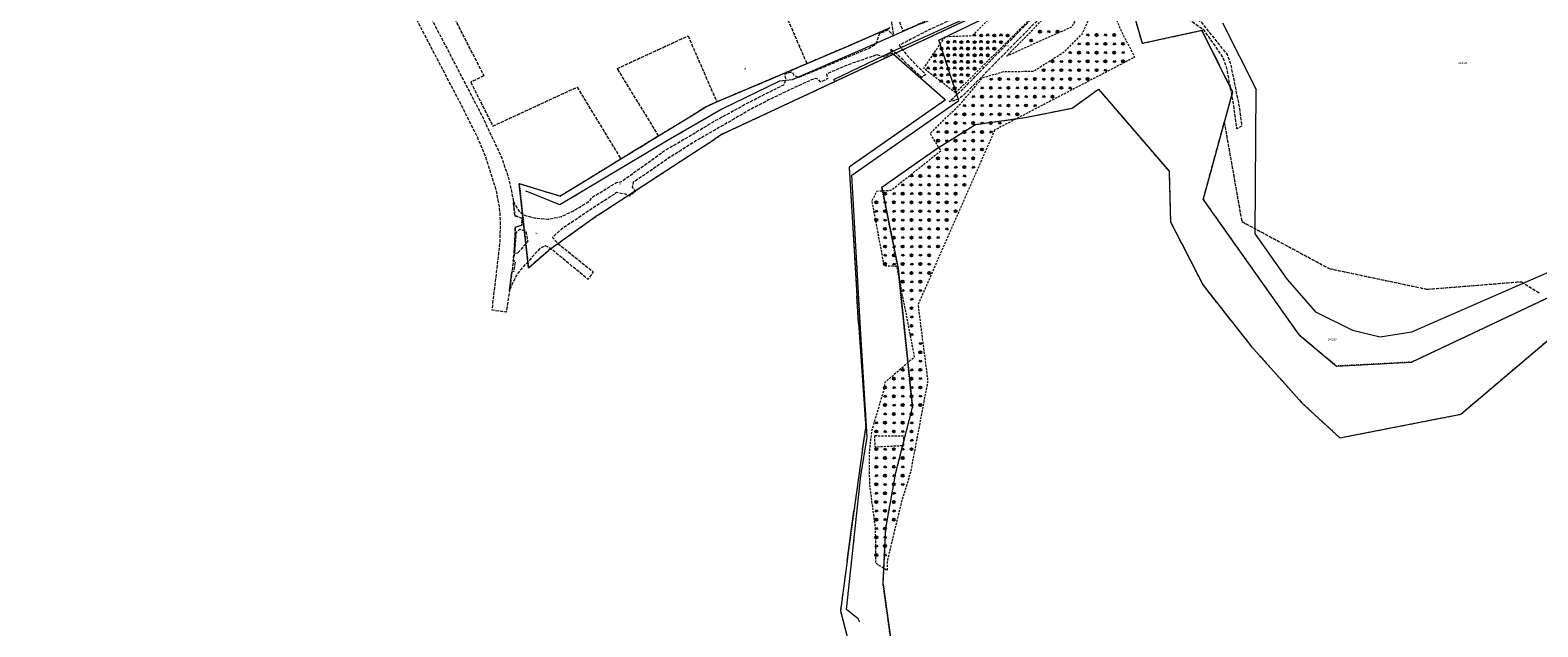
# Model space of a CAD drawing. Header units: metres. Extents: x 5550910 to 5553628, y 5952297 to 5957865.
# Tile 3 of 36: x 5551877 to 5552561, y 5953032 to 5953303. Entities that reach past the tile are written whole.
import ezdxf
from ezdxf.enums import TextEntityAlignment as Align

# ---------------------------------------------------------------- set-up
doc = ezdxf.new("R2010")
doc.units = ezdxf.units.M
for name, pattern in [('1.0_0.5', [1.5, 1, -0.5]), ('1.5_0.5', [2, 1.5, -0.5]), ('219-500', [0]), ('egkk-500', [2, 1.5, -0.5]), ('egug-500', [1, 0.5, -0.5])]:
    doc.linetypes.add(name, pattern=pattern)
doc.layers.get('0').update_dxf_attribs({"color": 2, "lineweight": 5})
doc.styles.get("Standard").update_dxf_attribs({"font": 'Working1250', "width": 0.75})

# ---------------------------------------------------------------- blocks, each defined once
blk = doc.blocks.new('OTZK1')
at = {"color": 0, "linetype": 'Continuous'}
blk.add_circle((0, 0), 0.5, dxfattribs=at)
blk = doc.blocks.new('OTZK3')
at = {"color": 0, "linetype": 'Continuous'}
for p, q in [((-0.5, -0.289), (0, 0.577)), ((0, 0.577), (0.5, -0.289))]:
    blk.add_line(p, q, dxfattribs=at)
blk = doc.blocks.new('OTZK2')
at = {"color": 0, "linetype": 'Continuous'}
blk.add_arc((0, 0), 0.5, 318.85, 221.162, dxfattribs=at)

msp = doc.modelspace()

# ---------------------------------------------------------------- linework, layer by layer
at = {"layer": '217-kontur klasyfikacyjny', "color": 92, "linetype": 'egkk-500', "lineweight": 18, "flags": 128}
for points in [[(5552050.36, 5953345.24), (5552082.74, 5953281.99)], [(5552371.27, 5953332.31), (5552381.51, 5953296.68)], [(5552229.46, 5953287.49), (5552215.9, 5953318.69)], [(5552164.2, 5953294.84), (5552175.45, 5953300.03)], [(5552175.45, 5953300.03), (5552188.48, 5953270.12)], [(5552381.51, 5953296.68), (5552408.59, 5953302.57)], [(5552408.59, 5953302.57), (5552422.56, 5953274.64)], [(5552143.34, 5953285.21), (5552162.07, 5953293.86)], [(5552162.07, 5953293.86), (5552164.2, 5953294.84)], [(5552162.11, 5953254.68), (5552143.34, 5953285.21)], [(5552209.31, 5953278.88), (5552229.46, 5953287.49)], [(5552082.74, 5953281.99), (5552076.84, 5953278.99)], [(5552076.84, 5953278.99), (5552086.81, 5953259.11)], [(5552188.48, 5953270.12), (5552209.31, 5953278.88)], [(5552106.85, 5953268.36), (5552125.1, 5953276.79)], [(5552125.1, 5953276.79), (5552144.97, 5953244.2)], [(5552422.56, 5953274.64), (5552418.8, 5953260.87)], [(5552086.81, 5953259.11), (5552106.85, 5953268.36)], [(5552418.8, 5953260.87), (5552426.75, 5953215.8)], [(5552144.97, 5953244.2), (5552162.11, 5953254.68)], [(5552426.75, 5953215.8), (5552466.42, 5953194.46)], [(5552466.42, 5953194.46), (5552510.92, 5953185.05)], [(5552510.92, 5953185.05), (5552553.61, 5953188.49)], [(5552553.61, 5953188.49), (5552561.68, 5953183.42)]]:
    msp.add_lwpolyline(points, dxfattribs=at)
at = {"layer": '218-kontur użytku gruntowego', "color": 3, "linetype": 'egug-500', "lineweight": 18, "flags": 128}
for points in [[(5552050.36, 5953345.24), (5552082.74, 5953281.99)], [(5552268.64, 5953291.82), (5552369.41, 5953338.78)], [(5552371.27, 5953332.31), (5552381.51, 5953296.68)], [(5552229.46, 5953287.49), (5552215.9, 5953318.69)], [(5552164.2, 5953294.84), (5552175.45, 5953300.03)], [(5552175.45, 5953300.03), (5552188.48, 5953270.12)], [(5552267.08, 5953303.71), (5552248.39, 5953295.54)], [(5552381.51, 5953296.68), (5552408.59, 5953302.57)], [(5552408.59, 5953302.57), (5552422.56, 5953274.64)], [(5552143.34, 5953285.21), (5552162.07, 5953293.86)], [(5552162.07, 5953293.86), (5552164.2, 5953294.84)], [(5552248.39, 5953295.54), (5552229.46, 5953287.49)], [(5552232.42, 5953274.87), (5552268.64, 5953291.82)], [(5552268.64, 5953291.82), (5552277.97, 5953283.61)], [(5552162.11, 5953254.68), (5552143.34, 5953285.21)], [(5552229.46, 5953287.49), (5552209.31, 5953278.88)], [(5552082.74, 5953281.99), (5552076.84, 5953278.99)], [(5552076.84, 5953278.99), (5552086.81, 5953259.11)], [(5552209.31, 5953278.88), (5552188.48, 5953270.12)], [(5552277.97, 5953283.61), (5552292.3, 5953271)], [(5552106.85, 5953268.36), (5552125.1, 5953276.79)], [(5552125.1, 5953276.79), (5552144.97, 5953244.2)], [(5552188.48, 5953270.12), (5552183.56, 5953267.88)], [(5552216.5, 5953267.41), (5552232.42, 5953274.87)], [(5552292.3, 5953271), (5552248.54, 5953240.45)], [(5552349.82, 5953267.27), (5552361.71, 5953275.86)], [(5552361.71, 5953275.86), (5552393.76, 5953238.58)], [(5552422.56, 5953274.64), (5552418.8, 5953260.87)], [(5552086.81, 5953259.11), (5552106.85, 5953268.36)], [(5552177.03, 5953263.69), (5552162.11, 5953254.68)], [(5552183.56, 5953267.88), (5552177.03, 5953263.69)], [(5552191.12, 5953255.53), (5552216.5, 5953267.41)], [(5552328.52, 5953263), (5552349.82, 5953267.27)], [(5552288.69, 5953249.16), (5552305.88, 5953259.84)], [(5552305.88, 5953259.84), (5552328.52, 5953263)], [(5552409.27, 5953225.97), (5552418.8, 5953260.87)], [(5552418.8, 5953260.87), (5552426.75, 5953215.8)], [(5552162.11, 5953254.68), (5552144.97, 5953244.2)], [(5552175.4, 5953245.31), (5552187.3, 5953253.05)], [(5552187.3, 5953253.05), (5552191.12, 5953255.53)], [(5552144.97, 5953244.2), (5552128.02, 5953233.74)], [(5552134.48, 5953218.71), (5552175.4, 5953245.31)], [(5552263.34, 5953231.32), (5552288.69, 5953249.16)], [(5552248.54, 5953240.45), (5552249.46, 5953225.48)], [(5552393.76, 5953238.58), (5552394.37, 5953215.67)], [(5552098.86, 5953232.93), (5552103.07, 5953194.74)], [(5552117.28, 5953227.27), (5552098.86, 5953232.93)], [(5552128.02, 5953233.74), (5552117.28, 5953227.27)], [(5552270.74, 5953194.51), (5552263.34, 5953231.32)], [(5552249.46, 5953225.48), (5552250.71, 5953205.13)], [(5552452.92, 5953164.24), (5552409.27, 5953225.97)], [(5552112.05, 5953202.68), (5552134.48, 5953218.71)], [(5552394.37, 5953215.67), (5552409.17, 5953186.85)], [(5552426.75, 5953215.8), (5552466.42, 5953194.46)], [(5552103.07, 5953194.74), (5552112.05, 5953202.68)], [(5552250.71, 5953205.13), (5552252.12, 5953182.1)], [(5552277.3, 5953131.31), (5552270.74, 5953194.51)], [(5552466.42, 5953194.46), (5552510.92, 5953185.05)], [(5552583.73, 5953189.59), (5552503.91, 5953151.96)], [(5552510.92, 5953185.05), (5552553.61, 5953188.49)], [(5552553.61, 5953188.49), (5552561.68, 5953183.42)], [(5552252.12, 5953182.1), (5552252.88, 5953169.6)], [(5552409.17, 5953186.85), (5552430.85, 5953159.36)], [(5552252.88, 5953169.6), (5552256.08, 5953122.15)], [(5552526.12, 5953128.32), (5552575.72, 5953170.44)], [(5552469.72, 5953150.19), (5552452.92, 5953164.24)], [(5552430.85, 5953159.36), (5552454.15, 5953133.36)], [(5552503.91, 5953151.96), (5552469.72, 5953150.19)], [(5552454.15, 5953133.36), (5552471.29, 5953117.62)], [(5552269.78, 5953101.85), (5552277.3, 5953131.31)], [(5552471.29, 5953117.62), (5552526.12, 5953128.32)], [(5552256.08, 5953122.15), (5552254.58, 5953112.5)], [(5552254.58, 5953112.5), (5552252.95, 5953100.49)], [(5552252.95, 5953100.49), (5552250.75, 5953084.32)], [(5552265.15, 5953076.44), (5552269.78, 5953101.85)], [(5552250.75, 5953084.32), (5552247.66, 5953061.73)], [(5552263.93, 5953051.08), (5552265.15, 5953076.44)], [(5552247.66, 5953061.73), (5552244.59, 5953039.14)], [(5552268.06, 5953021.68), (5552263.93, 5953051.08)], [(5552244.59, 5953039.14), (5552252.32, 5953009.34)]]:
    msp.add_lwpolyline(points, dxfattribs=at)
at = {"layer": '219-działka ewidencyjna', "color": 7, "linetype": '219-500', "lineweight": 18, "flags": 128}
for points in [[(5552369.41, 5953338.78), (5552268.64, 5953291.82)], [(5552369.41, 5953338.78), (5552381.51, 5953296.68)], [(5552418.07, 5953305.94), (5552433.21, 5953275.7)], [(5552248.39, 5953295.54), (5552267.08, 5953303.71)], [(5552381.51, 5953296.68), (5552408.59, 5953302.57)], [(5552422.56, 5953274.64), (5552408.59, 5953302.57)], [(5552229.46, 5953287.49), (5552248.39, 5953295.54)], [(5552232.42, 5953274.87), (5552268.64, 5953291.82)], [(5552268.64, 5953291.82), (5552292.3, 5953271)], [(5552209.31, 5953278.88), (5552229.46, 5953287.49)], [(5552188.48, 5953270.12), (5552209.31, 5953278.88)], [(5552183.56, 5953267.88), (5552188.48, 5953270.12)], [(5552191.12, 5953255.53), (5552232.42, 5953274.87)], [(5552292.3, 5953271), (5552248.54, 5953240.45)], [(5552349.82, 5953267.27), (5552361.71, 5953275.86)], [(5552361.71, 5953275.86), (5552393.76, 5953238.58)], [(5552422.56, 5953274.64), (5552409.27, 5953225.97)], [(5552432.81, 5953210.02), (5552433.21, 5953275.7)], [(5552162.11, 5953254.68), (5552177.03, 5953263.69)], [(5552177.03, 5953263.69), (5552183.56, 5953267.88)], [(5552328.52, 5953263), (5552349.82, 5953267.27)], [(5552288.69, 5953249.16), (5552305.88, 5953259.84)], [(5552305.88, 5953259.84), (5552328.52, 5953263)], [(5552144.97, 5953244.2), (5552162.11, 5953254.68)], [(5552175.4, 5953245.31), (5552187.3, 5953253.05)], [(5552191.12, 5953255.53), (5552187.3, 5953253.05)], [(5552128.02, 5953233.74), (5552144.97, 5953244.2)], [(5552134.48, 5953218.71), (5552175.4, 5953245.31)], [(5552263.34, 5953231.32), (5552288.69, 5953249.16)], [(5552248.54, 5953240.45), (5552249.46, 5953225.48)], [(5552393.76, 5953238.58), (5552394.37, 5953215.67)], [(5552117.28, 5953227.27), (5552098.86, 5953232.93)], [(5552103.07, 5953194.74), (5552098.86, 5953232.93)], [(5552117.28, 5953227.27), (5552128.02, 5953233.74)], [(5552263.34, 5953231.32), (5552270.74, 5953194.51)], [(5552249.46, 5953225.48), (5552250.71, 5953205.13)], [(5552452.92, 5953164.24), (5552409.27, 5953225.97)], [(5552134.48, 5953218.71), (5552112.05, 5953202.68)], [(5552394.37, 5953215.67), (5552409.17, 5953186.85)], [(5552432.81, 5953210.02), (5552447.32, 5953189.47)], [(5552103.07, 5953194.74), (5552112.05, 5953202.68)], [(5552250.71, 5953205.13), (5552252.12, 5953182.1)], [(5552503.88, 5953165.79), (5552582.9, 5953200.15)], [(5552270.74, 5953194.51), (5552277.3, 5953131.31)], [(5552447.32, 5953189.47), (5552460.21, 5953174.81)], [(5552583.73, 5953189.59), (5552503.91, 5953151.96)], [(5552252.88, 5953169.6), (5552252.12, 5953182.1)], [(5552409.17, 5953186.85), (5552430.85, 5953159.36)], [(5552460.21, 5953174.81), (5552476.99, 5953166.42)], [(5552252.88, 5953169.6), (5552256.08, 5953122.15)], [(5552526.12, 5953128.32), (5552575.72, 5953170.44)], [(5552452.92, 5953164.24), (5552469.72, 5953150.19)], [(5552476.99, 5953166.42), (5552489.63, 5953163.41)], [(5552489.63, 5953163.41), (5552503.88, 5953165.79)], [(5552430.85, 5953159.36), (5552454.15, 5953133.36)], [(5552469.72, 5953150.19), (5552503.91, 5953151.96)], [(5552454.15, 5953133.36), (5552471.29, 5953117.62)], [(5552269.78, 5953101.85), (5552277.3, 5953131.31)], [(5552471.29, 5953117.62), (5552526.12, 5953128.32)], [(5552254.58, 5953112.5), (5552256.08, 5953122.15)], [(5552254.58, 5953112.5), (5552252.95, 5953100.49)], [(5552252.95, 5953100.49), (5552250.75, 5953084.32)], [(5552265.15, 5953076.44), (5552269.78, 5953101.85)], [(5552247.66, 5953061.73), (5552250.75, 5953084.32)], [(5552263.93, 5953051.08), (5552265.15, 5953076.44)], [(5552247.66, 5953061.73), (5552244.59, 5953039.14)], [(5552263.93, 5953051.08), (5552268.06, 5953021.68)], [(5552244.59, 5953039.14), (5552252.32, 5953009.34)]]:
    msp.add_lwpolyline(points, dxfattribs=at)
at = {"layer": 'jezdnia', "color": 7, "linetype": '1.5_0.5', "lineweight": 18, "flags": 128}
for points in [[(5551455.46, 5955436.36), (5551462.84, 5955440.11), (5551462.72, 5955438.4), (5551463.73, 5955425.01), (5551465.59, 5955414.78), (5551471.39, 5955401.64), (5551476.26, 5955393.49), (5551481.57, 5955385.59), (5551486.91, 5955377.94), (5551492.56, 5955369.92), (5551498.17, 5955361.88), (5551503.54, 5955353.79), (5551508.46, 5955345.75), (5551513.01, 5955337.32), (5551517.06, 5955328.95), (5551521.26, 5955320.4), (5551527.99, 5955306.48), (5551534.66, 5955292.46), (5551540.03, 5955281.11), (5551544.46, 5955272.26), (5551549.92, 5955261.82), (5551556.78, 5955249.11), (5551563.35, 5955237.41), (5551576.27, 5955214.14), (5551589.15, 5955190.94), (5551602.61, 5955166.79), (5551610.2, 5955153.13), (5551615.51, 5955143.14), (5551619.01, 5955135.22), (5551622.49, 5955125.88), (5551624.8, 5955117.28), (5551625.95, 5955111.72), (5551627.11, 5955102.56), (5551627.35, 5955092.82), (5551626.85, 5955081.7), (5551625.88, 5955070.37), (5551623.7, 5955047.04), (5551620.95, 5955020.53), (5551617.92, 5954991.94), (5551615.38, 5954967.14), (5551613.18, 5954947.28), (5551611.52, 5954931.92), (5551610.33, 5954919.85), (5551609.4, 5954907.11), (5551609.24, 5954894.54), (5551609.55, 5954883.4), (5551610.4, 5954873.42), (5551611.97, 5954861.74), (5551614.66, 5954846.3), (5551617.57, 5954829.95), (5551622.78, 5954801.05), (5551627.75, 5954773.57), (5551632.86, 5954745.16), (5551637.68, 5954717.39), (5551641.61, 5954694.82), (5551646.22, 5954667.88), (5551648.5, 5954654.19), (5551650.68, 5954640.43), (5551652.8, 5954625.44), (5551654.84, 5954609.05), (5551656.47, 5954593.16), (5551657.56, 5954579.76), (5551658.22, 5954571.81), (5551661.67, 5954527.38), (5551663.82, 5954499.25), (5551665.88, 5954471.68), (5551666.57, 5954462.47), (5551666.66, 5954461.93), (5551672.22, 5954389.95), (5551675.28, 5954351.04), (5551677.91, 5954318.05), (5551683.44, 5954244.25), (5551687.09, 5954197.42), (5551690.15, 5954157.69), (5551698.86, 5954043.22), (5551701.1, 5954018.88), (5551703.84, 5954003.49), (5551711.13, 5953980.46), (5551724.65, 5953951.63), (5551832.15, 5953745.44), (5551835.68, 5953738.86), (5551892.81, 5953628.66), (5551917.14, 5953581.55), (5551966.35, 5953486.49), (5551994.72, 5953431.65), (5552025.63, 5953371.58), (5552071.66, 5953283.52), (5552082.57, 5953262.51), (5552091.2, 5953243.96), (5552093.79, 5953236), (5552095.32, 5953229.38), (5552096.23, 5953224.74), (5552096.78, 5953218.46), (5552100.14, 5953217.29), (5552100.02, 5953214.11), (5552097, 5953213.18), (5552096.9, 5953207.97), (5552096.49, 5953201.04), (5552096.15, 5953198.09), (5552095.51, 5953192.94), (5552094.39, 5953184.52), (5552092.92, 5953174.68), (5552086.6, 5953175.52), (5552087.15, 5953181.17), (5552087.92, 5953187.13), (5552089.57, 5953201.15), (5552090.1, 5953206.02), (5552090.25, 5953210.99), (5552090.32, 5953212.13), (5552090.34, 5953215.17), (5552090.18, 5953219.38), (5552089.86, 5953222.64), (5552089.18, 5953225.81), (5552088.58, 5953229.73), (5552083.72, 5953244.98), (5552079.77, 5953254.29), (5552072.88, 5953268), (5552038.97, 5953333.01), (5552035.49, 5953333.57), (5552033.38, 5953337.96), (5552034.81, 5953340.91), (5551999.22, 5953409.52), (5551969.85, 5953466.23), (5551946.4, 5953511.81), (5551910.17, 5953581.82), (5551879.79, 5953640.62), (5551838.98, 5953719.14), (5551834.68, 5953727.41), (5551765.67, 5953859.94), (5551722.89, 5953941.84), (5551718.7, 5953949.73), (5551709.81, 5953966.79), (5551704.51, 5953978.64), (5551699.67, 5953992.93), (5551695.07, 5954013.03), (5551692.89, 5954034.57), (5551690.3, 5954075.98), (5551686.75, 5954079.02), (5551680.53, 5954078.59), (5551671.21, 5954075.63), (5551669.84, 5954079.96), (5551681.88, 5954083.76), (5551686.1, 5954085.62), (5551689.23, 5954089.48), (5551684.5, 5954152.19), (5551683.75, 5954161.01), (5551678.17, 5954232.97), (5551671.58, 5954319.64), (5551667.8, 5954368.46), (5551665.49, 5954398.42), (5551660.67, 5954461.52), (5551660.6, 5954463.01), (5551659.45, 5954477.3), (5551657.59, 5954501.58), (5551655.41, 5954529.68), (5551653.55, 5954552.49), (5551652.2, 5954554.53), (5551650.8, 5954555.88), (5551649.26, 5954556.61), (5551647.29, 5954557.16), (5551642.56, 5954558.16), (5551633.34, 5954560.05), (5551634.32, 5954564.09), (5551639.82, 5954563.11), (5551645.81, 5954561.93), (5551647.69, 5954562.06), (5551649.42, 5954562.55), (5551650.94, 5954563.9), (5551651.84, 5954565.19), (5551652.48, 5954566.52), (5551651.43, 5954579.7), (5551650.62, 5954589.92), (5551649.8, 5954598.78), (5551648.73, 5954608.14), (5551647.37, 5954620.12), (5551645.22, 5954635.92), (5551642.82, 5954651.1), (5551640.4, 5954665.92), (5551635.83, 5954692.45), (5551631.2, 5954719.48), (5551627.16, 5954742.48), (5551624.12, 5954759.39), (5551618.16, 5954792.27), (5551612.87, 5954821.32), (5551608.74, 5954844.33), (5551606.24, 5954858.98), (5551604.66, 5954869.82), (5551603.57, 5954881.44), (5551602.87, 5954892.76), (5551602.85, 5954904.59), (5551603.56, 5954916.05), (5551604.7, 5954927.95), (5551606.4, 5954942.28), (5551608.06, 5954956.8), (5551611, 5954984.81), (5551613.91, 5955012.23), (5551616.79, 5955039.97), (5551617.36, 5955044.74), (5551619.35, 5955066.31), (5551620.39, 5955080.65), (5551620.78, 5955093.59), (5551619.97, 5955105.33), (5551618.25, 5955116.23), (5551614.99, 5955127.4), (5551612.65, 5955133.54), (5551610.64, 5955138.15), (5551609.52, 5955140.32), (5551606.5, 5955146.61), (5551605.34, 5955148.99), (5551598.71, 5955161.09), (5551585.07, 5955185.86), (5551571.93, 5955209.34), (5551558.7, 5955233.28), (5551551.28, 5955246.32), (5551544.81, 5955258.25), (5551538.95, 5955269.35), (5551534.5, 5955278.23), (5551530.09, 5955287.52), (5551524.37, 5955299.62), (5551518.43, 5955311.96), (5551511.28, 5955326.64), (5551507.77, 5955333.65), (5551503.83, 5955341.4), (5551498.9, 5955349.41), (5551493.75, 5955357.22), (5551488.17, 5955365.39), (5551482.73, 5955372.79), (5551476.66, 5955381.16), (5551471.18, 5955388.76), (5551464.9, 5955397.81), (5551463.59, 5955400.61), (5551459.01, 5955410.42), (5551456.04, 5955425.5)], [(5552467.22, 5953593.07), (5552465.75, 5953588.72), (5552460.16, 5953569.31), (5552476.33, 5953582.98), (5552479.14, 5953581.09), (5552477.12, 5953579.4), (5552456.6, 5953562.2), (5552449.75, 5953544.75), (5552442.78, 5953529.39), (5552430.85, 5953502.17), (5552417.35, 5953472.01), (5552410.84, 5953456.72), (5552404.74, 5953441.14), (5552389.69, 5953407.56), (5552383.2, 5953382.08), (5552381.79, 5953379.11), (5552379.86, 5953370.94), (5552377.3, 5953362.18), (5552375.97, 5953357.86), (5552374.4, 5953352.05), (5552380.32, 5953353.73), (5552399.58, 5953368.26), (5552431.33, 5953393.09), (5552454.4, 5953406.26), (5552466.79, 5953413.22), (5552475.85, 5953417.55), (5552500.84, 5953426.54), (5552524.26, 5953432.31), (5552552.45, 5953437.03), (5552554.42, 5953433.79), (5552548.84, 5953432.88), (5552547.69, 5953431.73), (5552543.39, 5953427.37), (5552535.78, 5953419.67), (5552493.58, 5953406.68), (5552479.74, 5953402.53), (5552468.93, 5953398.47), (5552437.29, 5953378.05), (5552418.18, 5953366.4), (5552417.07, 5953367.92), (5552425.83, 5953373.44), (5552447.52, 5953387.1), (5552469.32, 5953400.77), (5552499.97, 5953410.68), (5552535.19, 5953421.52), (5552540, 5953426.74), (5552543.08, 5953430.11), (5552544.87, 5953432.04), (5552525.6, 5953428.59), (5552499.43, 5953421.94), (5552475.46, 5953414.07), (5552453.81, 5953403), (5552448.49, 5953399.5), (5552433.2, 5953389.86), (5552418.17, 5953377.96), (5552401.95, 5953365.38), (5552389.72, 5953355.85), (5552379.95, 5953349.17), (5552386.98, 5953348.09), (5552383.42, 5953344.96), (5552375.28, 5953345.55), (5552372.22, 5953344.3), (5552361.1, 5953335.26), (5552342.86, 5953326.49), (5552329.81, 5953320.56), (5552321.37, 5953318.53), (5552308.43, 5953313.98), (5552297.24, 5953308.45), (5552284.75, 5953302.74), (5552271.3, 5953295.8), (5552272.6, 5953293.93), (5552276.66, 5953289.12), (5552283.31, 5953282.56), (5552281.54, 5953281.1), (5552274.51, 5953287.68), (5552269.79, 5953292.31), (5552267.19, 5953294.08), (5552268.17, 5953292.22), (5552264.29, 5953290.39), (5552260.95, 5953291.55), (5552259.64, 5953290.88), (5552251.37, 5953288.12), (5552247.71, 5953286.76), (5552238.24, 5953282.74), (5552238.93, 5953280.65), (5552235.71, 5953279.06), (5552234.83, 5953280.1), (5552233.39, 5953280.77), (5552231.45, 5953280.1), (5552224.75, 5953277.04), (5552212.02, 5953270.96), (5552203.23, 5953266.37), (5552188.51, 5953257.83), (5552179.38, 5953252.63), (5552166.34, 5953244.32), (5552157.22, 5953238.02), (5552150.56, 5953233.62), (5552150.16, 5953231.4), (5552151.59, 5953229.41), (5552148.82, 5953227.24), (5552147.05, 5953228.16), (5552142.96, 5953228.91), (5552138.65, 5953226.01), (5552132.8, 5953222.27), (5552124.69, 5953216.76), (5552117.97, 5953212.31), (5552113.92, 5953208.58), (5552116.09, 5953206.08), (5552132.37, 5953192.99), (5552130.07, 5953189.54), (5552113.05, 5953203.57), (5552110.6, 5953204.71), (5552109.76, 5953204.35), (5552108.18, 5953203.56), (5552103.62, 5953198.45), (5552099.64, 5953194.18), (5552097.11, 5953190.63), (5552094.39, 5953184.52), (5552095.51, 5953192.94), (5552096.46, 5953193.29), (5552097.12, 5953197.61), (5552096.15, 5953198.09), (5552096.49, 5953201.04), (5552096.9, 5953207.97), (5552097, 5953213.18), (5552100.02, 5953214.11), (5552100.14, 5953217.29), (5552096.78, 5953218.46), (5552096.23, 5953224.74), (5552099, 5953220.07), (5552101.71, 5953218.46), (5552105.9, 5953217.42), (5552111.83, 5953216.84), (5552117.92, 5953218.02), (5552123.2, 5953220.54), (5552130.9, 5953225.14), (5552131.82, 5953226.73), (5552142.97, 5953233.49), (5552145.17, 5953233.96), (5552155.7, 5953241.38), (5552164.67, 5953247.89), (5552177.89, 5953255.64), (5552187.05, 5953261.17), (5552201.96, 5953269.29), (5552210.97, 5953273.93), (5552218.9, 5953277.8), (5552219.91, 5953280.27), (5552219.42, 5953282.67), (5552222.61, 5953283.74), (5552223.49, 5953282.15), (5552225.42, 5953281.23), (5552227.49, 5953281.97), (5552246.99, 5953290.1), (5552257.06, 5953294.21), (5552260.7, 5953296.26), (5552262.25, 5953300.52), (5552262.45, 5953301.21), (5552266.24, 5953302.79), (5552268.79, 5953299.92), (5552267.77, 5953307.53), (5552270.54, 5953308.56), (5552272.98, 5953302.32), (5552282.82, 5953306.56), (5552295.82, 5953312.45), (5552306.9, 5953317.82), (5552308.17, 5953318.78), (5552308.67, 5953322.01), (5552308.08, 5953324.61), (5552310.93, 5953325.6), (5552311.84, 5953322.46), (5552312.43, 5953319.96), (5552320.23, 5953322.69), (5552329.37, 5953324.71), (5552341.29, 5953329.14), (5552346.18, 5953331.84), (5552353.83, 5953336.81), (5552353.4, 5953338.94), (5552352.03, 5953344.71), (5552348.8, 5953353.27), (5552347.26, 5953358.05), (5552343.75, 5953368.21), (5552345.85, 5953369.93), (5552349.53, 5953358.95), (5552351.04, 5953353.96), (5552354.32, 5953345.65), (5552357.76, 5953339.9), (5552362.63, 5953344.13), (5552368.63, 5953350.76), (5552372.24, 5953358.21), (5552375.64, 5953367.21), (5552378.9, 5953380.49), (5552380.42, 5953384.71), (5552386.27, 5953409.18), (5552395.59, 5953430.13), (5552406.02, 5953454.2), (5552416.48, 5953477.4), (5552425.35, 5953495.74), (5552439.86, 5953529.73), (5552451.05, 5953554.8), (5552453.14, 5953560.78), (5552456.81, 5953571.09), (5552459.52, 5953578.26), (5552463.29, 5953591.48)], [(5552363.94, 5953329.19), (5552373.84, 5953323.72), (5552380.4, 5953320.88), (5552382.66, 5953320.45), (5552391.87, 5953316), (5552408.1, 5953306.59), (5552420.05, 5953291.6), (5552421.54, 5953287.74), (5552425.6, 5953267.8), (5552426.7, 5953259), (5552424.54, 5953257.83), (5552422.81, 5953270.53), (5552419.88, 5953285.93), (5552417.89, 5953290.89), (5552409.87, 5953302.36), (5552404.04, 5953306.57), (5552394.16, 5953312.53), (5552382.19, 5953317.77), (5552380.69, 5953318.45), (5552371.74, 5953321.87), (5552361.24, 5953326.53), (5552355.4, 5953328.33), (5552350.64, 5953328.5), (5552348.49, 5953328.02), (5552345.11, 5953323.6), (5552341.67, 5953317.14), (5552338.83, 5953312.03), (5552301.27, 5953273.93), (5552298.21, 5953271.29), (5552293.93, 5953270.12), (5552300.12, 5953275.79), (5552336.06, 5953312.66), (5552338.84, 5953317.09), (5552342.86, 5953326.49), (5552361.1, 5953335.26), (5552361.52, 5953334.16), (5552362.58, 5953332.58), (5552364.82, 5953332.89), (5552368.19, 5953334.59), (5552370.7, 5953336.39), (5552372.51, 5953333.16), (5552368.36, 5953330.48)], [(5552098.16, 5953201.47), (5552096.85, 5953201.29), (5552097.52, 5953210.85), (5552099.17, 5953212.31), (5552101.86, 5953211.33), (5552102.67, 5953206.69)]]:
    msp.add_lwpolyline(points, close=True, dxfattribs=at)
at = {"layer": 'przewód elektroenergetyczny podziemny', "color": 1, "linetype": 'CONTINUOUS', "lineweight": 18, "flags": 128}
msp.add_lwpolyline([(5552241.99, 5953279.33), (5552241.66, 5953280.21), (5552268.12, 5953292.99), (5552312.5, 5953313.07), (5552318.86, 5953317.65), (5552343.18, 5953327.43), (5552355.16, 5953332.82), (5552367.7, 5953341.61), (5552370.32, 5953343.36), (5552371.64, 5953340.33)], dxfattribs=at)
at = {"layer": 'przewód kanalizacyjny', "color": 34, "linetype": 'CONTINUOUS', "lineweight": 18, "flags": 128}
msp.add_lwpolyline([(5552253.34, 5953033.9), (5552252.59, 5953035.39), (5552247.35, 5953039.67), (5552253.84, 5953100.39), (5552256.73, 5953117.89), (5552253.78, 5953167.19), (5552249.82, 5953236.76), (5552298.33, 5953270.69), (5552289.25, 5953298.17), (5552321.56, 5953313.69), (5552350.74, 5953328.36), (5552372.89, 5953336.06), (5552374.55, 5953336.77)], dxfattribs=at)
at = {"layer": 'przewód wodociągowy', "color": 5, "linetype": 'CONTINUOUS', "lineweight": 18, "flags": 128}
msp.add_lwpolyline([(5552374.4, 5953338.71), (5552373.9, 5953339.41), (5552368.4, 5953345.28), (5552333.52, 5953328.88), (5552310.46, 5953318.74), (5552282.53, 5953305.93), (5552280.26, 5953305.19), (5552253.39, 5953293.4), (5552226.14, 5953281.61), (5552222.73, 5953280.16), (5552216.93, 5953279.5), (5552190.83, 5953266.77), (5552166.41, 5953252.76), (5552117.22, 5953223.33), (5552101.94, 5953229.54), (5552101.65, 5953229.45)], dxfattribs=at)
at = {"layer": 'teren zalesiony', "color": 7, "linetype": '1.0_0.5', "lineweight": 18, "flags": 128}
for points in [[(5552339.53, 5953310.66), (5552350.76, 5953327.83), (5552362.29, 5953323.54), (5552368.4, 5953321.35), (5552354.88, 5953313.81), (5552349.54, 5953304.1), (5552320.06, 5953290.87)], [(5552314.6, 5953257.3), (5552279.8, 5953178), (5552284.23, 5953143.44), (5552276.38, 5953101.88), (5552272.19, 5953088.15), (5552265.76, 5953061.3), (5552265.8, 5953057.38), (5552260.7, 5953060.61), (5552260.57, 5953076.43), (5552257.9, 5953096.66), (5552257.77, 5953110.56), (5552258.84, 5953120.69), (5552264.66, 5953140.23), (5552264.85, 5953142.85), (5552278.25, 5953154.41), (5552270.28, 5953195.41), (5552264.52, 5953195.62), (5552258.94, 5953225.24), (5552261.2, 5953229.6), (5552267.63, 5953230), (5552290.2, 5953247.95), (5552285.34, 5953255.71), (5552299.7, 5953269.89), (5552309.16, 5953281.14), (5552318.7, 5953283.81), (5552332.26, 5953284.05), (5552346.13, 5953292.79), (5552354.28, 5953300.88), (5552358.69, 5953310.39), (5552368.66, 5953315.16), (5552369.68, 5953307.78), (5552371.98, 5953302.34), (5552378.14, 5953290.37)], [(5552260.07, 5953118.45), (5552260.21, 5953113.51), (5552273.43, 5953114.14), (5552273.31, 5953118.36)]]:
    msp.add_lwpolyline(points, close=True, dxfattribs=at)
at = {"layer": 'zadrzewienie  zakrzewienie', "color": 7, "linetype": '1.0_0.5', "lineweight": 18, "flags": 128}
msp.add_lwpolyline([(5552296.84, 5953274.13), (5552282.4, 5953285.32), (5552292.19, 5953299.76), (5552304.47, 5953300.17), (5552320.67, 5953316.23), (5552339.96, 5953322.8), (5552336.88, 5953313.84)], close=True, dxfattribs=at)

# ---------------------------------------------------------------- block references
at = {"layer": 'teren zalesiony', "color": 7, "linetype": 'CONTINUOUS', "lineweight": 18}
for name, p in [('OTZK1', (5552331.146, 5953297.956)), ('OTZK1', (5552335.146, 5953301.956)), ('OTZK3', (5552339.233, 5953301.842)), ('OTZK1', (5552343.146, 5953301.956)), ('OTZK3', (5552356.943, 5953300.352)), ('OTZK1', (5552360.856, 5953300.466)), ('OTZK3', (5552364.943, 5953300.352)), ('OTZK1', (5552368.856, 5953300.466)), ('OTZK3', (5552348.943, 5953292.352)), ('OTZK1', (5552352.856, 5953292.466)), ('OTZK3', (5552352.943, 5953296.352)), ('OTZK1', (5552356.856, 5953296.466)), ('OTZK3', (5552356.943, 5953292.352)), ('OTZK1', (5552360.856, 5953292.466)), ('OTZK3', (5552360.943, 5953296.352)), ('OTZK1', (5552364.856, 5953296.466)), ('OTZK3', (5552364.943, 5953292.352)), ('OTZK1', (5552368.856, 5953292.466)), ('OTZK3', (5552368.943, 5953296.352)), ('OTZK1', (5552372.856, 5953296.466)), ('OTZK3', (5552372.943, 5953292.352)), ('OTZK1', (5552336.856, 5953284.466)), ('OTZK1', (5552340.856, 5953288.466)), ('OTZK3', (5552340.943, 5953284.352)), ('OTZK1', (5552344.856, 5953284.466)), ('OTZK3', (5552344.943, 5953288.352)), ('OTZK1', (5552348.856, 5953288.466)), ('OTZK3', (5552348.943, 5953284.352)), ('OTZK1', (5552352.856, 5953284.466)), ('OTZK3', (5552352.943, 5953288.352)), ('OTZK1', (5552356.856, 5953288.466)), ('OTZK3', (5552356.943, 5953284.352)), ('OTZK1', (5552360.856, 5953284.466)), ('OTZK3', (5552360.943, 5953288.352)), ('OTZK1', (5552364.856, 5953288.466)), ('OTZK3', (5552364.943, 5953284.352)), ('OTZK3', (5552368.943, 5953288.352)), ('OTZK1', (5552372.856, 5953288.466)), ('OTZK3', (5552308.943, 5953276.352)), ('OTZK1', (5552312.856, 5953276.466)), ('OTZK3', (5552312.943, 5953280.352)), ('OTZK1', (5552316.856, 5953280.466)), ('OTZK3', (5552316.943, 5953276.352)), ('OTZK1', (5552320.856, 5953276.466)), ('OTZK3', (5552320.943, 5953280.352)), ('OTZK1', (5552324.856, 5953280.466)), ('OTZK3', (5552324.943, 5953276.352)), ('OTZK1', (5552328.856, 5953276.466)), ('OTZK3', (5552328.943, 5953280.352)), ('OTZK1', (5552332.856, 5953280.466)), ('OTZK3', (5552332.943, 5953276.352)), ('OTZK1', (5552336.856, 5953276.466)), ('OTZK3', (5552336.943, 5953280.352)), ('OTZK1', (5552340.856, 5953280.466)), ('OTZK3', (5552340.943, 5953276.352)), ('OTZK1', (5552344.856, 5953276.466)), ('OTZK3', (5552344.943, 5953280.352)), ('OTZK1', (5552348.856, 5953280.466)), ('OTZK3', (5552348.943, 5953276.352)), ('OTZK3', (5552352.943, 5953280.352)), ('OTZK1', (5552356.856, 5953280.466)), ('OTZK3', (5552304.943, 5953272.352)), ('OTZK1', (5552308.856, 5953272.466)), ('OTZK3', (5552312.943, 5953272.352)), ('OTZK1', (5552316.856, 5953272.466)), ('OTZK3', (5552320.943, 5953272.352)), ('OTZK1', (5552324.856, 5953272.466)), ('OTZK3', (5552328.943, 5953272.352)), ('OTZK1', (5552332.856, 5953272.466)), ('OTZK3', (5552336.943, 5953272.352)), ('OTZK1', (5552340.856, 5953272.466)), ('OTZK3', (5552296.943, 5953264.352)), ('OTZK1', (5552300.856, 5953264.466)), ('OTZK3', (5552300.943, 5953268.352)), ('OTZK1', (5552304.856, 5953268.466)), ('OTZK3', (5552304.943, 5953264.352)), ('OTZK1', (5552308.856, 5953264.466)), ('OTZK3', (5552308.943, 5953268.352)), ('OTZK1', (5552312.856, 5953268.466)), ('OTZK3', (5552312.943, 5953264.352)), ('OTZK1', (5552316.856, 5953264.466)), ('OTZK3', (5552316.943, 5953268.352)), ('OTZK1', (5552320.856, 5953268.466)), ('OTZK3', (5552320.943, 5953264.352)), ('OTZK1', (5552324.856, 5953264.466)), ('OTZK3', (5552324.943, 5953268.352)), ('OTZK1', (5552328.856, 5953268.466)), ('OTZK3', (5552332.943, 5953268.352)), ('OTZK3', (5552288.943, 5953256.352)), ('OTZK1', (5552292.856, 5953256.466)), ('OTZK3', (5552292.943, 5953260.352)), ('OTZK1', (5552296.856, 5953260.466)), ('OTZK3', (5552296.943, 5953256.352)), ('OTZK1', (5552300.856, 5953256.466)), ('OTZK3', (5552300.943, 5953260.352)), ('OTZK1', (5552304.856, 5953260.466)), ('OTZK3', (5552304.943, 5953256.352)), ('OTZK1', (5552308.856, 5953256.466)), ('OTZK3', (5552308.943, 5953260.352)), ('OTZK1', (5552312.856, 5953260.466)), ('OTZK3', (5552312.943, 5953256.352)), ('OTZK3', (5552316.943, 5953260.352)), ('OTZK1', (5552288.856, 5953252.466)), ('OTZK3', (5552292.943, 5953252.352)), ('OTZK1', (5552296.856, 5953252.466)), ('OTZK3', (5552300.943, 5953252.352)), ('OTZK1', (5552304.856, 5953252.466)), ('OTZK3', (5552308.943, 5953252.352)), ('OTZK1', (5552288.856, 5953244.466)), ('OTZK1', (5552292.856, 5953248.466)), ('OTZK3', (5552292.943, 5953244.352)), ('OTZK1', (5552296.856, 5953244.466)), ('OTZK3', (5552296.943, 5953248.352)), ('OTZK1', (5552300.856, 5953248.466)), ('OTZK3', (5552300.943, 5953244.352)), ('OTZK1', (5552304.856, 5953244.466)), ('OTZK3', (5552304.943, 5953248.352)), ('OTZK1', (5552308.856, 5953248.466)), ('OTZK3', (5552276.943, 5953236.352)), ('OTZK1', (5552280.856, 5953236.466)), ('OTZK1', (5552284.856, 5953240.466)), ('OTZK3', (5552284.943, 5953236.352)), ('OTZK1', (5552288.856, 5953236.466)), ('OTZK3', (5552288.943, 5953240.352)), ('OTZK1', (5552292.856, 5953240.466)), ('OTZK3', (5552292.943, 5953236.352)), ('OTZK1', (5552296.856, 5953236.466)), ('OTZK3', (5552296.943, 5953240.352)), ('OTZK1', (5552300.856, 5953240.466)), ('OTZK3', (5552300.943, 5953236.352)), ('OTZK3', (5552304.943, 5953240.352)), ('OTZK3', (5552272.943, 5953232.352)), ('OTZK1', (5552276.856, 5953232.466)), ('OTZK3', (5552280.943, 5953232.352)), ('OTZK1', (5552284.856, 5953232.466)), ('OTZK3', (5552288.943, 5953232.352)), ('OTZK1', (5552292.856, 5953232.466)), ('OTZK3', (5552296.943, 5953232.352)), ('OTZK1', (5552300.856, 5953232.466)), ('OTZK1', (5552260.856, 5953224.466)), ('OTZK1', (5552264.856, 5953228.466)), ('OTZK3', (5552264.943, 5953224.352)), ('OTZK1', (5552268.856, 5953224.466)), ('OTZK3', (5552268.943, 5953228.352)), ('OTZK1', (5552272.856, 5953228.466)), ('OTZK3', (5552272.943, 5953224.352)), ('OTZK1', (5552276.856, 5953224.466)), ('OTZK3', (5552276.943, 5953228.352)), ('OTZK1', (5552280.856, 5953228.466)), ('OTZK3', (5552280.943, 5953224.352)), ('OTZK1', (5552284.856, 5953224.466)), ('OTZK3', (5552284.943, 5953228.352)), ('OTZK1', (5552288.856, 5953228.466)), ('OTZK3', (5552288.943, 5953224.352)), ('OTZK1', (5552292.856, 5953224.466)), ('OTZK3', (5552292.943, 5953228.352)), ('OTZK1', (5552296.856, 5953228.466)), ('OTZK3', (5552296.943, 5953224.352)), ('OTZK1', (5552260.856, 5953216.466)), ('OTZK3', (5552260.943, 5953220.352)), ('OTZK1', (5552264.856, 5953220.466)), ('OTZK3', (5552264.943, 5953216.352)), ('OTZK1', (5552268.856, 5953216.466)), ('OTZK3', (5552268.943, 5953220.352)), ('OTZK1', (5552272.856, 5953220.466)), ('OTZK3', (5552272.943, 5953216.352)), ('OTZK1', (5552276.856, 5953216.466)), ('OTZK3', (5552276.943, 5953220.352)), ('OTZK1', (5552280.856, 5953220.466)), ('OTZK3', (5552280.943, 5953216.352)), ('OTZK1', (5552284.856, 5953216.466)), ('OTZK3', (5552284.943, 5953220.352)), ('OTZK1', (5552288.856, 5953220.466)), ('OTZK3', (5552288.943, 5953216.352)), ('OTZK1', (5552292.856, 5953216.466)), ('OTZK3', (5552292.943, 5953220.352)), ('OTZK1', (5552296.856, 5953220.466)), ('OTZK1', (5552264.856, 5953212.466)), ('OTZK3', (5552264.943, 5953208.352)), ('OTZK1', (5552268.856, 5953208.466)), ('OTZK3', (5552268.943, 5953212.352)), ('OTZK1', (5552272.856, 5953212.466)), ('OTZK3', (5552272.943, 5953208.352)), ('OTZK1', (5552276.856, 5953208.466)), ('OTZK3', (5552276.943, 5953212.352)), ('OTZK1', (5552280.856, 5953212.466)), ('OTZK3', (5552280.943, 5953208.352)), ('OTZK1', (5552284.856, 5953208.466)), ('OTZK3', (5552284.943, 5953212.352)), ('OTZK1', (5552288.856, 5953212.466)), ('OTZK3', (5552288.943, 5953208.352)), ('OTZK3', (5552292.943, 5953212.352)), ('OTZK1', (5552264.856, 5953204.466)), ('OTZK3', (5552268.943, 5953204.352)), ('OTZK1', (5552272.856, 5953204.466)), ('OTZK3', (5552276.943, 5953204.352)), ('OTZK1', (5552280.856, 5953204.466)), ('OTZK3', (5552284.943, 5953204.352)), ('OTZK1', (5552288.856, 5953204.466)), ('OTZK1', (5552264.856, 5953196.466)), ('OTZK3', (5552264.943, 5953200.352)), ('OTZK1', (5552268.856, 5953200.466)), ('OTZK3', (5552268.943, 5953196.352)), ('OTZK1', (5552272.856, 5953196.466)), ('OTZK3', (5552272.943, 5953200.352)), ('OTZK1', (5552276.856, 5953200.466)), ('OTZK3', (5552276.943, 5953196.352)), ('OTZK1', (5552280.856, 5953196.466)), ('OTZK3', (5552280.943, 5953200.352)), ('OTZK1', (5552284.856, 5953200.466)), ('OTZK3', (5552284.943, 5953196.352)), ('OTZK1', (5552272.856, 5953188.466)), ('OTZK3', (5552272.943, 5953192.352)), ('OTZK1', (5552276.856, 5953192.466)), ('OTZK3', (5552276.943, 5953188.352)), ('OTZK1', (5552280.856, 5953188.466)), ('OTZK3', (5552280.943, 5953192.352)), ('OTZK1', (5552284.856, 5953192.466)), ('OTZK3', (5552272.943, 5953184.352)), ('OTZK1', (5552276.856, 5953184.466)), ('OTZK3', (5552280.943, 5953184.352)), ('OTZK1', (5552276.856, 5953176.466)), ('OTZK3', (5552276.943, 5953180.352)), ('OTZK1', (5552276.856, 5953168.466)), ('OTZK3', (5552276.943, 5953172.352)), ('OTZK3', (5552276.943, 5953164.352)), ('OTZK3', (5552280.943, 5953160.352)), ('OTZK1', (5552280.856, 5953156.466)), ('OTZK1', (5552272.856, 5953148.466)), ('OTZK3', (5552276.943, 5953148.352)), ('OTZK1', (5552280.856, 5953148.466)), ('OTZK3', (5552280.943, 5953152.352)), ('OTZK1', (5552264.856, 5953140.466)), ('OTZK1', (5552268.856, 5953144.466)), ('OTZK3', (5552268.943, 5953140.352)), ('OTZK1', (5552272.856, 5953140.466)), ('OTZK3', (5552272.943, 5953144.352)), ('OTZK1', (5552276.856, 5953144.466)), ('OTZK3', (5552276.943, 5953140.352)), ('OTZK1', (5552280.856, 5953140.466)), ('OTZK3', (5552280.943, 5953144.352)), ('OTZK3', (5552264.943, 5953136.352)), ('OTZK1', (5552268.856, 5953136.466)), ('OTZK3', (5552272.943, 5953136.352)), ('OTZK1', (5552276.856, 5953136.466)), ('OTZK3', (5552280.943, 5953136.352)), ('OTZK1', (5552264.856, 5953132.466)), ('OTZK3', (5552264.943, 5953128.352)), ('OTZK1', (5552268.856, 5953128.466)), ('OTZK3', (5552268.943, 5953132.352)), ('OTZK1', (5552272.856, 5953132.466)), ('OTZK3', (5552272.943, 5953128.352)), ('OTZK1', (5552276.856, 5953128.466)), ('OTZK3', (5552276.943, 5953132.352)), ('OTZK1', (5552280.856, 5953132.466)), ('OTZK1', (5552260.856, 5953120.466)), ('OTZK3', (5552260.943, 5953124.352)), ('OTZK1', (5552264.856, 5953124.466)), ('OTZK3', (5552264.943, 5953120.352)), ('OTZK1', (5552268.856, 5953120.466)), ('OTZK3', (5552268.943, 5953124.352)), ('OTZK1', (5552272.856, 5953124.466)), ('OTZK3', (5552272.943, 5953120.352)), ('OTZK1', (5552276.856, 5953120.466)), ('OTZK3', (5552276.943, 5953124.352)), ('OTZK1', (5552260.856, 5953112.466)), ('OTZK3', (5552264.943, 5953112.352)), ('OTZK1', (5552268.856, 5953112.466)), ('OTZK3', (5552272.943, 5953112.352)), ('OTZK1', (5552276.856, 5953112.466)), ('OTZK3', (5552276.943, 5953116.352)), ('OTZK3', (5552260.943, 5953108.352)), ('OTZK1', (5552264.856, 5953108.466)), ('OTZK3', (5552268.943, 5953108.352)), ('OTZK1', (5552272.856, 5953108.466)), ('OTZK1', (5552260.856, 5953104.466)), ('OTZK3', (5552260.943, 5953100.352)), ('OTZK1', (5552264.856, 5953100.466)), ('OTZK3', (5552264.943, 5953104.352)), ('OTZK1', (5552268.856, 5953104.466)), ('OTZK3', (5552268.943, 5953100.352)), ('OTZK1', (5552272.856, 5953100.466)), ('OTZK3', (5552272.943, 5953104.352)), ('OTZK1', (5552260.856, 5953096.466)), ('OTZK3', (5552260.943, 5953092.352)), ('OTZK1', (5552264.856, 5953092.466)), ('OTZK3', (5552264.943, 5953096.352)), ('OTZK1', (5552268.856, 5953096.466)), ('OTZK3', (5552268.943, 5953092.352)), ('OTZK3', (5552272.943, 5953096.352)), ('OTZK1', (5552260.856, 5953088.466)), ('OTZK3', (5552264.943, 5953088.352)), ('OTZK1', (5552268.856, 5953088.466)), ('OTZK1', (5552260.856, 5953080.466)), ('OTZK3', (5552260.943, 5953084.352)), ('OTZK1', (5552264.856, 5953084.466)), ('OTZK3', (5552264.943, 5953080.352)), ('OTZK1', (5552268.856, 5953080.466)), ('OTZK3', (5552268.943, 5953084.352)), ('OTZK1', (5552260.856, 5953072.466)), ('OTZK3', (5552260.943, 5953076.352)), ('OTZK1', (5552264.856, 5953076.466)), ('OTZK3', (5552264.943, 5953072.352)), ('OTZK1', (5552260.856, 5953064.466)), ('OTZK3', (5552260.943, 5953068.352)), ('OTZK1', (5552264.856, 5953068.466)), ('OTZK3', (5552264.943, 5953064.352))]:
    msp.add_blockref(name, p, dxfattribs=at)
at = {"layer": 'zadrzewienie  zakrzewienie', "color": 7, "linetype": 'CONTINUOUS', "lineweight": 18}
for name, p in [('OTZK1', (5552293.486, 5953297.216)), ('OTZK2', (5552296.444, 5953297.227)), ('OTZK1', (5552299.486, 5953297.216)), ('OTZK2', (5552302.444, 5953297.227)), ('OTZK2', (5552305.444, 5953300.227)), ('OTZK1', (5552305.486, 5953297.216)), ('OTZK2', (5552308.444, 5953297.227)), ('OTZK1', (5552308.486, 5953300.216)), ('OTZK2', (5552311.444, 5953300.227)), ('OTZK1', (5552311.486, 5953297.216)), ('OTZK2', (5552314.444, 5953297.227)), ('OTZK1', (5552314.486, 5953300.216)), ('OTZK2', (5552317.444, 5953300.227)), ('OTZK1', (5552317.486, 5953297.216)), ('OTZK1', (5552320.486, 5953300.216)), ('OTZK1', (5552287.486, 5953291.216)), ('OTZK2', (5552290.444, 5953291.227)), ('OTZK1', (5552290.486, 5953294.216)), ('OTZK2', (5552293.444, 5953294.227)), ('OTZK1', (5552293.486, 5953291.216)), ('OTZK2', (5552296.444, 5953291.227)), ('OTZK1', (5552296.486, 5953294.216)), ('OTZK2', (5552299.444, 5953294.227)), ('OTZK1', (5552299.486, 5953291.216)), ('OTZK2', (5552302.444, 5953291.227)), ('OTZK1', (5552302.486, 5953294.216)), ('OTZK2', (5552305.444, 5953294.227)), ('OTZK1', (5552305.486, 5953291.216)), ('OTZK2', (5552308.444, 5953291.227)), ('OTZK1', (5552308.486, 5953294.216)), ('OTZK2', (5552311.444, 5953294.227)), ('OTZK1', (5552311.486, 5953291.216)), ('OTZK1', (5552314.486, 5953294.216)), ('OTZK2', (5552284.444, 5953285.227)), ('OTZK2', (5552287.444, 5953288.227)), ('OTZK1', (5552287.486, 5953285.216)), ('OTZK2', (5552290.444, 5953285.227)), ('OTZK1', (5552290.486, 5953288.216)), ('OTZK2', (5552293.444, 5953288.227)), ('OTZK1', (5552293.486, 5953285.216)), ('OTZK2', (5552296.444, 5953285.227)), ('OTZK1', (5552296.486, 5953288.216)), ('OTZK2', (5552299.444, 5953288.227)), ('OTZK1', (5552299.486, 5953285.216)), ('OTZK2', (5552302.444, 5953285.227)), ('OTZK1', (5552302.486, 5953288.216)), ('OTZK2', (5552305.444, 5953288.227)), ('OTZK1', (5552305.486, 5953285.216)), ('OTZK1', (5552308.486, 5953288.216)), ('OTZK2', (5552287.444, 5953282.227)), ('OTZK2', (5552290.444, 5953279.227)), ('OTZK1', (5552290.486, 5953282.216)), ('OTZK2', (5552293.444, 5953282.227)), ('OTZK1', (5552293.486, 5953279.216)), ('OTZK2', (5552296.444, 5953279.227)), ('OTZK1', (5552296.486, 5953282.216)), ('OTZK2', (5552299.444, 5953282.227)), ('OTZK1', (5552299.486, 5953279.216)), ('OTZK1', (5552302.486, 5953282.216)), ('OTZK1', (5552296.486, 5953276.216))]:
    msp.add_blockref(name, p, dxfattribs=at)

# ---------------------------------------------------------------- texts
at = {"layer": '211-numer działki ewidencyjnej', "color": 7, "linetype": 'CONTINUOUS', "lineweight": 18, "width": 0.79}
for s, p in [('243/26', (5552525, 5953287.26)), ('243/27', (5552465.84, 5953161.78))]:
    msp.add_text(s, height=1, dxfattribs=at).set_placement(p)
at = {"layer": 'jezdnia-Atr17', "color": 7, "width": 0.667}
for s, p in [('j.gr.', (5552319.96, 5953295.3)), ('j.gr', (5552200.58, 5953284.88))]:
    msp.add_text(s, height=0.75, dxfattribs=at).set_placement(p)
for rotation, p in [(32.4, (5552144.27, 5953232.31)), (348.9, (5552105.98, 5953210.24))]:
    msp.add_text('j.gr', height=0.75, rotation=rotation, dxfattribs=at).set_placement(p)
at = {"layer": 'przewód kanalizacyjny-Atr1', "color": 34, "width": 0.667}
for rotation, p in [(25.657, (5552296.49, 5953301.648)), (288.284, (5552292.46, 5953288.46)), (34.97, (5552266.35, 5953248.32)), (273.257, (5552252.115, 5953196.437)), (273.424, (5552255.98, 5953130.37)), (83.899, (5552250.526, 5953069.384))]:
    msp.add_text('ks75', height=0.75, rotation=rotation, dxfattribs=at).set_placement(p, align=Align.MIDDLE_LEFT)
at = {"layer": 'przewód wodociągowy-Atr1', "color": 5, "width": 0.667}
for rotation, p in [(23.396, (5552237.816, 5953286.662)), (29.843, (5552171.115, 5953255.459)), (30.892, (5552123.321, 5953226.98))]:
    msp.add_text('wo110', height=0.75, rotation=rotation, dxfattribs=at).set_placement(p, align=Align.MIDDLE_LEFT)

doc.saveas('drawing.dxf')
